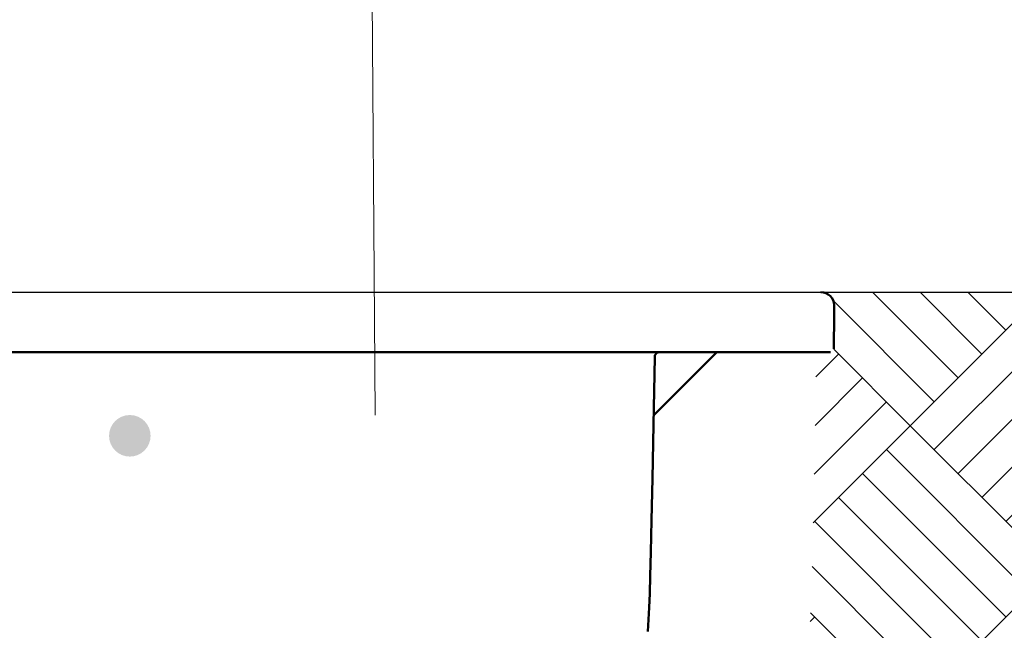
# Model space of a CAD drawing. Extents: x -118729 to -53705, y 33529 to 45095.
# Tile 57 of 83: x -60942 to -60705, y 35953 to 36100. Entities that reach past the tile are written whole.
import ezdxf

# ---------------------------------------------------------------- set-up
doc = ezdxf.new("R2010")
doc.units = 0
doc.header["$LTSCALE"] = 10
doc.header["$MEASUREMENT"] = 0
doc.layers.get('0').update_dxf_attribs({"color": 9, "linetype": 'CONTINUOUS'})
for name, color, linetype, lineweight in [('AM_0', 7, 'CONTINUOUS', 50), ('AM_8', 1, 'CONTINUOUS', 25), ('S_TAB_RZĘDNYCH', 9, 'CONTINUOUS', 13)]:
    doc.layers.add(name, color=color, linetype=linetype, lineweight=lineweight)

msp = doc.modelspace()

# ---------------------------------------------------------------- hatches: boundary and pattern name
at = {"layer": 'AM_8'}
h = msp.add_hatch(dxfattribs=at)
h.set_pattern_fill('AR-PARQ1', color=9, scale=0.1600000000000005, angle=45, style=0)
h.set_pattern_definition([(135, (-73969.5402465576, 36761.21013158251), (-68.96836700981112, 5.684341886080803e-15), [48.76800000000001, -48.76800000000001]), (135, (-73963.79288264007, 36766.9574955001), (-68.96836700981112, 5.684341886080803e-15), [48.76800000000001, -48.76800000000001]), (135, (-73958.04551872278, 36772.70485941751), (-68.96836700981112, 5.684341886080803e-15), [48.76800000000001, -48.76800000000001]), (135, (-73952.29815480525, 36778.4522233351), (-68.96836700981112, 5.684341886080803e-15), [48.76800000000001, -48.76800000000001]), (135, (-73946.55079088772, 36784.19958725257), (-68.96836700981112, 5.684341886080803e-15), [48.76800000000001, -48.76800000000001]), (135, (-73940.80342697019, 36789.94695117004), (-68.96836700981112, 5.684341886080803e-15), [48.76800000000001, -48.76800000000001]), (135, (-73935.05606305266, 36795.69431508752), (-68.96836700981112, 5.684341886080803e-15), [48.76800000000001, -48.76800000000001]), (45, (-74004.02443006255, 36795.69431508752), (68.96836700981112, -5.684341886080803e-15), [48.76800000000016, -48.76800000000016]), (45, (-74009.77179397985, 36801.44167900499), (68.96836700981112, -5.684341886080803e-15), [48.76800000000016, -48.76800000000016]), (45, (-74015.51915789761, 36807.18904292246), (68.96836700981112, -5.684341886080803e-15), [48.76800000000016, -48.76800000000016]), (45, (-74021.26652181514, 36812.93640683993), (68.96836700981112, -5.684341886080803e-15), [48.76800000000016, -48.76800000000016]), (45, (-74027.01388573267, 36818.6837707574), (68.96836700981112, -5.684341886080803e-15), [48.76800000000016, -48.76800000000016]), (45, (-74032.7612496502, 36824.43113467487), (68.96836700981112, -5.684341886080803e-15), [48.76800000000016, -48.76800000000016]), (45, (-74038.5086135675, 36830.1784985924), (68.96836700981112, -5.684341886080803e-15), [48.76800000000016, -48.76800000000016])])
edge = h.paths.add_edge_path()
edge.add_line((-59609.64856172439, 35854.58757210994), (-59612.71144032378, 35871.88815397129))
edge.add_line((-59612.71144032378, 35871.88815397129), (-59619.73431817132, 35916.44282307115))
edge.add_line((-59619.73431817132, 35916.44282307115), (-59627.18576472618, 35970.20068029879))
edge.add_line((-59627.18576472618, 35970.20068029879), (-59635.00501274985, 36034.71476859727))
edge.add_line((-59635.00501274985, 36034.71476859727), (-60749.08772416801, 36034.71476859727))
edge.add_arc((-60749.08772416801, 36031.51476859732), 3.200000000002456, 0.9999999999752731, 90, ccw=False)
edge.add_line((-60745.88821154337, 36031.57061629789), (-60745.84997184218, 36029.37986527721))
edge.add_line((-60745.84997184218, 36029.37986527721), (-60745.99448334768, 36021.10080667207))
edge.add_arc((-60746.79436150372, 36021.1147685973), 0.7999999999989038, 270, 359.0000000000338, ccw=False)
edge.add_line((-60746.79436150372, 36020.31476859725), (-60750.15711749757, 36020.31476859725))
edge.add_line((-60750.15711749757, 36020.31476859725), (-60750.42799376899, 36005.44031441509))
edge.add_line((-60750.42799376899, 36005.44031441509), (-60750.68308311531, 35991.72704227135))
edge.add_line((-60750.68308311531, 35991.72704227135), (-60750.88951041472, 35981.1320042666))
edge.add_line((-60750.88951041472, 35981.1320042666), (-60751.05961945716, 35973.12917557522))
edge.add_line((-60751.05961945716, 35973.12917557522), (-60751.20575403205, 35967.19253137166))
edge.add_line((-60751.20575403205, 35967.19253137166), (-60751.34025792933, 35962.79604683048))
edge.add_line((-60751.34025792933, 35962.79604683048), (-60751.47547493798, 35959.41369712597))
edge.add_line((-60751.47547493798, 35959.41369712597), (-60751.62374884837, 35956.51945743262))
edge.add_line((-60751.62374884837, 35956.51945743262), (-60751.79448331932, 35953.67834045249))
edge.add_line((-60751.79448331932, 35953.67834045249), (-60751.98532149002, 35950.81950899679))
edge.add_line((-60751.98532149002, 35950.81950899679), (-60752.19096636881, 35947.96316340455))
edge.add_line((-60752.19096636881, 35947.96316340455), (-60752.40612096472, 35945.12950401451))
edge.add_line((-60752.40612096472, 35945.12950401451), (-60752.62548828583, 35942.33873116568))
edge.add_line((-60752.62548828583, 35942.33873116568), (-60752.84377134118, 35939.61104519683))
edge.add_line((-60752.84377134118, 35939.61104519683), (-60753.05567313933, 35936.96664644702))
edge.add_line((-60753.05567313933, 35936.96664644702), (-60753.25589668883, 35934.42573525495))
edge.add_line((-60753.25589668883, 35934.42573525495), (-60753.44047092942, 35932.0016866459))
edge.add_line((-60753.44047092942, 35932.0016866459), (-60753.61072852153, 35929.68057439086))
edge.add_line((-60753.61072852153, 35929.68057439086), (-60753.76932805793, 35927.44164694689))
edge.add_line((-60753.76932805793, 35927.44164694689), (-60753.91892813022, 35925.26415277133))
edge.add_line((-60753.91892813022, 35925.26415277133), (-60754.06218733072, 35923.12734032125))
edge.add_line((-60754.06218733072, 35923.12734032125), (-60754.20176425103, 35921.0104580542))
edge.add_line((-60754.20176425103, 35921.0104580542), (-60754.34031748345, 35918.8927544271))
edge.add_line((-60754.34031748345, 35918.8927544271), (-60754.48050561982, 35916.75347789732))
edge.add_line((-60754.48050561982, 35916.75347789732), (-60754.62419696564, 35914.57745890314))
edge.add_line((-60754.62419696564, 35914.57745890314), (-60754.77009868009, 35912.37185580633))
edge.add_line((-60754.77009868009, 35912.37185580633), (-60754.91612763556, 35910.14940894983))
edge.add_line((-60754.91612763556, 35910.14940894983), (-60755.06020070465, 35907.92285867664))
edge.add_line((-60755.06020070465, 35907.92285867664), (-60755.20023476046, 35905.70494532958))
edge.add_line((-60755.20023476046, 35905.70494532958), (-60755.2401002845, 35905.24784008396))
edge.add_arc((-60818.62611141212, 35909.90574351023), 63.55692307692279, 347.5782017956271, 355.7971897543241, ccw=False)
edge.add_arc((-61018.61500103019, 35953.94102134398), 268.3364670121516, 338.2685333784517, 347.5813091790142, ccw=False)
edge.add_line((-60769.3493763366, 35854.58757210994), (-60392.78077311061, 35854.58757210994))
edge.add_line((-60392.78077311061, 35854.58757210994), (-59609.64856172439, 35854.58757210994))
at = {"layer": 'S_TAB_RZĘDNYCH'}
h = msp.add_hatch(color=7, dxfattribs=at)
edge = h.paths.add_edge_path(flags=0)
edge.add_arc((-60915.40548724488, 36000.18146749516), 5.000000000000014, -180, 180, ccw=False)

# ---------------------------------------------------------------- linework, layer by layer
for p, q in [((-61022.61221951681, 36034.71476859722), (-60749.08772416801, 36034.71476859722)), ((-60749.08772416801, 36034.71476859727), (-59635.00501274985, 36034.71476859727))]:
    msp.add_line(p, q)
at = {"layer": 'AM_0'}
for p, q in [((-60745.84997184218, 36029.37986527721), (-60745.88821154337, 36031.57061629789)), ((-60745.84997184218, 36029.37986527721), (-60745.99448334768, 36021.10080667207)), ((-61024.90558218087, 36020.31476859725), (-60885.84997184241, 36020.31476859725)), ((-60746.79436150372, 36020.31476859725), (-60885.84997184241, 36020.31476859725)), ((-60789.34859567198, 36005.08026972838), (-60774.11409680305, 36020.31476859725))]:
    msp.add_line(p, q, dxfattribs=at)
msp.add_lwpolyline([(-60789.08523704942, 36019.0527858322), (-60789.39189556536, 36002.78298987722), (-60789.64001580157, 35989.88246123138), (-60789.8416143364, 35979.86442183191), (-60790.00870774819, 35972.2420936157), (-60790.15331261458, 35966.52869851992), (-60790.28744551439, 35962.23745848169), (-60790.4231230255, 35958.88159543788), (-60790.57236172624, 35955.97433132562), (-60790.74428644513, 35953.11340795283)], dxfattribs=at)
for centre, radius, start, end in [((-60749.08772416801, 36031.51476859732), 3.200000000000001, 0.9999999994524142, 90), ((-60787.88683889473, 36019.11476859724), 1.2, 90, 182.9607765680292)]:
    msp.add_arc(centre, radius, start, end, dxfattribs=at)
at = {"layer": 'S_TAB_RZĘDNYCH', "color": 7}
for p in [(-60857.84937395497, 36200.27873668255), (-60856.33330930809, 36005.18131653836)]:
    msp.add_line(p, (-60856.51203250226, 36028.18062213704), dxfattribs=at)

doc.saveas('drawing.dxf')
